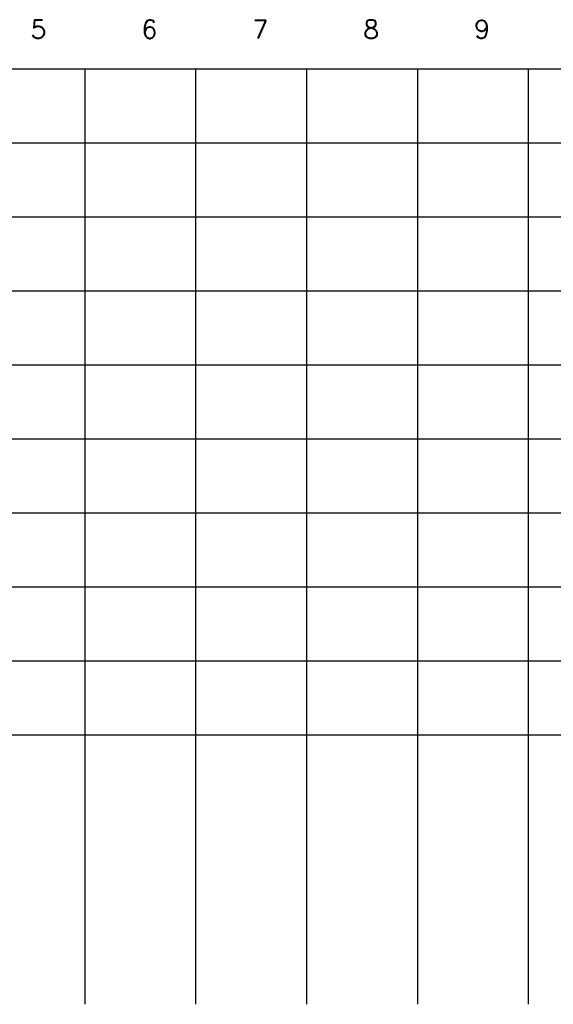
# Model space of a CAD drawing. Header units: centimetres. Extents: x -120 to 11700, y -2329 to 333.
# Tile 16 of 18: x 1324 to 2768, y -2329 to 333. Entities that reach past the tile are written whole.
import ezdxf
from ezdxf.enums import TextEntityAlignment as Align

# ---------------------------------------------------------------- set-up
doc = ezdxf.new("R2010")
doc.units = ezdxf.units.CM
doc.layers.add('E_linie pomocnicze', color=252, linetype='Continuous', plot=False)
doc.layers.add('E_opisy_duże', color=6, linetype='Continuous', plot=False)
doc.styles.add('TXT 1.0', font='romans.shx')

msp = doc.modelspace()

# ---------------------------------------------------------------- linework, layer by layer
at = {"layer": 'E_linie pomocnicze'}
for p, q in [((0, 200), (11700, 200)), ((1500, 200), (1500, -2328.6)), ((1800, 200), (1800, -2328.6)), ((2100, 200), (2100, -2328.6)), ((2400, 200), (2400, -2328.6)), ((2700, 200), (2700, -2328.6)), ((0, 0), (11700, 0)), ((0, -200), (11700, -200)), ((0, -400), (11700, -400)), ((0, -600), (11700, -600)), ((0, -800), (11700, -800)), ((0, -1000), (11700, -1000)), ((0, -1200), (11700, -1200)), ((0, -1400), (11700, -1400)), ((0, -1600), (11700, -1600))]:
    msp.add_line(p, q, dxfattribs=at)

# ---------------------------------------------------------------- texts
at = {"layer": 'E_opisy_duże', "linetype": 'Continuous', "style": 'TXT 1.0'}
for s, p in [('5', (1396.4, 307.1)), ('6', (1696.4, 307.1)), ('7', (1996.4, 307.1)), ('8', (2296.4, 307.1)), ('9', (2596.4, 307.1))]:
    msp.add_text(s, height=50, dxfattribs=at).set_placement(p, align=Align.MIDDLE_RIGHT)

doc.saveas('drawing.dxf')
